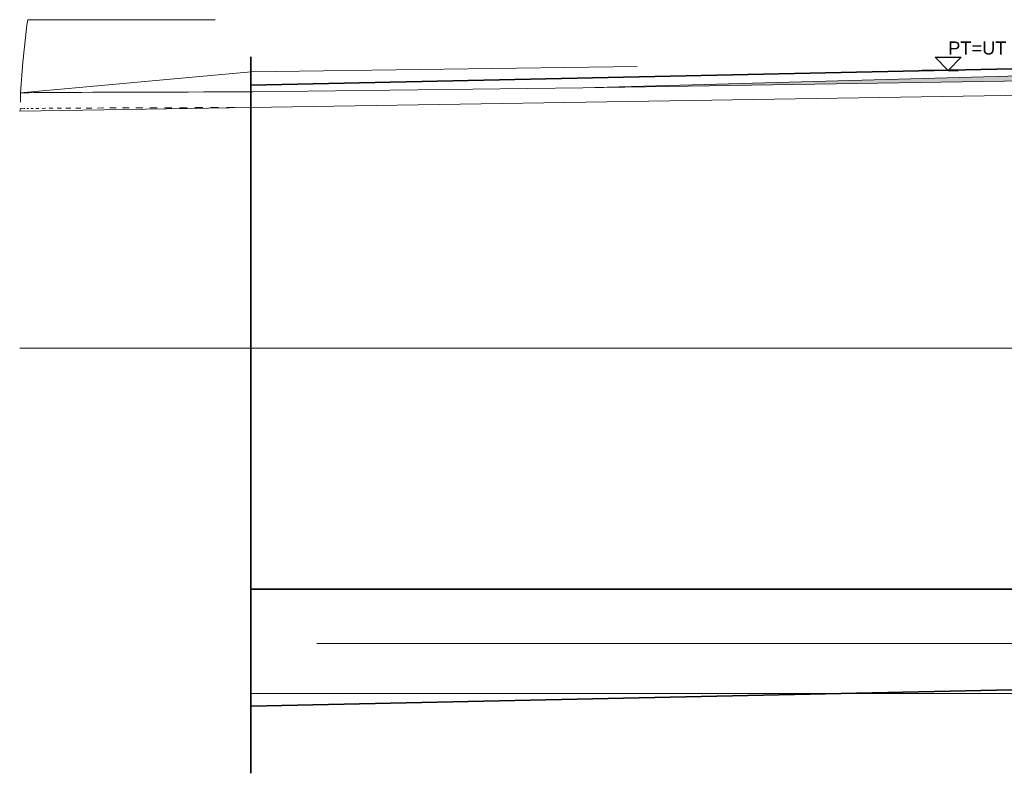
# Model space of a CAD drawing. Header units: millimetres. Extents: x 126830 to 197420, y -10585 to 21156.
# Tile 7 of 100: x 129739 to 139184, y 1167 to 8394. Entities that reach past the tile are written whole.
import ezdxf

# ---------------------------------------------------------------- set-up
doc = ezdxf.new("R2010")
doc.units = ezdxf.units.MM
doc.header["$MEASUREMENT"] = 0
for name, color, linetype in [('Kóty - SP', 7, 'Continuous'), ('Nové_Kóty - SP', 7, 'Continuous'), ('Situace - terén', 7, 'Continuous'), ('TZB - VZT', 7, 'Continuous')]:
    doc.layers.add(name, color=color, linetype=linetype)
doc.styles.add('GENEROVANÝ_STYL_2', font='txt')
doc.dimstyles.new('GENEROVANÝ_STYL__11', dxfattribs={"dimtxt": 100, "dimasz": 59.375, "dimexe": 0.18, "dimexo": 40, "dimgap": 0, "dimtad": 1, "dimtih": 1, "dimtoh": 1, "dimdec": 0, "dimzin": 0, "dimdsep": 46, "dimtxsty": 'GENEROVANÝ_STYL_2', "dimblk": 'ARROWHEAD_8', "dimblk1": 'ARROWHEAD_8', "dimblk2": 'ARROWHEAD_8', "dimcen": 0.09, "dimclrd": 154, "dimclre": 154, "dimclrt": 154, "dimazin": 0, "dimtfac": 1, "dimtdec": 4, "dimtmove": 0, "dimatfit": 3, "dimfxl": 1, "dimtolj": 1, "dimtzin": 0, "dimarcsym": 0})

# ---------------------------------------------------------------- blocks, each defined once
blk = doc.blocks.new('Kóta_1_1', base_point=(138646.3, 7907.9))
at = {"layer": 'Nové_Kóty - SP', "color": 1, "linetype": 'Continuous', "lineweight": 25}
for p, q in [((138646.3, 7907.9), (138521.3, 8032.9)), ((138521.3, 8032.9), (138771.3, 8032.9)), ((138771.3, 8032.9), (138646.3, 7907.9)), ((138646.3, 7907.9), (138396.3, 7907.9)), ((138646.3, 7907.9), (138740.1, 7907.9))]:
    blk.add_line(p, q, dxfattribs=at)
at = {"layer": 'Nové_Kóty - SP', "color": 1, "lineweight": 25, "insert": (138646.3, 8057.9), "char_height": 125, "attachment_point": 7, "style": 'GENEROVANÝ_STYL_2'}
blk.add_mtext('\\A1;{\\pql;\\fArial|b0|i0|c0|p38;PT=UT}', dxfattribs=at)
blk = doc.blocks.new('*D92')
at = {"layer": 'Kóty - SP', "color": 154, "linetype": 'Continuous', "lineweight": 13}
for p, q in [((143167.5, 3257.1), (143132.8, 3229.6)), ((143167.5, 3257.1), (143194.9, 3222.4)), ((143147.7, 2932.8), (143116.7, 2964.2)), ((143147.7, 2932.8), (143179.2, 2963.9))]:
    blk.add_line(p, q, dxfattribs=at)
blk.add_arc((145821.3, 2932.8), 2673.6, 173.03375, 180, dxfattribs=at)
at = {"layer": 'Kóty - SP', "color": 154, "lineweight": 13, "insert": (142731.9, 3051.3), "char_height": 100, "attachment_point": 7, "style": 'GENEROVANÝ_STYL_2'}
blk.add_mtext('\\A1;{\\pql;\\fArial|b0|i0|c0|p38;6,97°}', dxfattribs=at)
blk = doc.blocks.new('ARROWHEAD_8')
at = {"color": 0, "linetype": 'Continuous', "lineweight": 0}
blk.add_line((0, 0), (-1, 0), dxfattribs=at)
at = {"color": 0, "linetype": 'Continuous', "lineweight": 0, "flags": 128}
blk.add_lwpolyline([(-0.525, 0.525), (0, 0), (-0.525, -0.525)], dxfattribs=at)

msp = doc.modelspace()

# ---------------------------------------------------------------- hatches: boundary and pattern name
at = {"layer": 'Situace - terén', "linetype": 'Continuous', "lineweight": 0}
msp.add_hatch(color=255, dxfattribs=at).paths.add_polyline_path([(143062.9, 7958.9), (135139.9, 7741.4), (147273.6, 7932), (147273.6, 8032.2), (145820.3, 8025.9), (145821.3, 7923.7), (145568.9, 7923.7), (145019.8, 7989.6), (144788.1, 7985.9), (144787.5, 7986)])

# ---------------------------------------------------------------- linework, layer by layer
at = {"layer": 'Situace - terén', "color": 7, "linetype": 'Continuous', "lineweight": 13}
for p, q in [((129806.7, 8342.3), (129769.7, 7986.6)), ((129814.2, 8376.7), (129806.7, 8342.3)), ((129818.1, 8393.6), (129814.2, 8376.7)), ((131613.7, 8393.6), (129818.1, 8393.6)), ((129769.7, 7986.6), (129747.3, 7692.2)), ((135661.5, 7945), (131959.1, 7893.6)), ((129745, 7692), (131959.1, 7893.6)), ((131959.6, 7897.1), (131959.1, 7893.6)), ((147273.6, 7793.3), (129738.6, 7517.9)), ((129745, 7692), (129750.4, 7692.3)), ((129745, 7692), (129745, 7602.8)), ((129750.4, 7692.3), (129765.9, 7692.7)), ((129765.9, 7692.7), (129791.3, 7693.1)), ((129791.3, 7693.1), (129826.5, 7693.5)), ((129826.5, 7693.5), (129871.5, 7693.9)), ((129871.5, 7693.9), (129926.1, 7694.3)), ((129926.1, 7694.3), (129989.9, 7694.8)), ((129989.9, 7694.8), (130062.8, 7695.2)), ((130062.8, 7695.2), (130144.5, 7695.7)), ((130144.5, 7695.7), (130234.7, 7696.1)), ((130234.7, 7696.1), (130332.9, 7696.6)), ((130332.9, 7696.6), (130438.8, 7697.1)), ((130438.8, 7697.1), (130551.9, 7697.5)), ((130551.9, 7697.5), (130671.8, 7698)), ((130671.8, 7698), (130798.1, 7698.4)), ((130798.1, 7698.4), (130930.2, 7698.9)), ((130930.2, 7698.9), (131067.5, 7699.3)), ((131067.5, 7699.3), (131209.6, 7699.7)), ((131209.6, 7699.7), (131355.8, 7700.2)), ((131355.8, 7700.2), (131505.6, 7700.6)), ((131505.6, 7700.6), (131658.4, 7700.9)), ((131658.4, 7700.9), (131813.5, 7701.3)), ((131813.5, 7701.3), (131976.6, 7701.7)), ((131976.6, 7701.7), (135139.9, 7741.4)), ((129738.6, 7517.9), (129747, 7540.9)), ((129747.3, 7540.9), (129748.9, 7541.1)), ((129750, 7541.1), (129748.9, 7541.1)), ((129762.8, 7541.5), (129756.9, 7541.3)), ((129764.7, 7541.5), (129762.8, 7541.5)), ((129786.7, 7541.9), (129776.6, 7541.8)), ((129789.3, 7542), (129786.7, 7541.9)), ((129820.4, 7542.4), (129806.2, 7542.2)), ((129823.8, 7542.4), (129820.4, 7542.4)), ((129863.9, 7542.8), (129845.5, 7542.7)), ((129868, 7542.9), (129863.9, 7542.8)), ((129917, 7543.3), (129894.6, 7543.1)), ((129921.8, 7543.4), (129917, 7543.3)), ((129979.4, 7543.8), (129953, 7543.6)), ((129985, 7543.8), (129979.4, 7543.8)), ((130050.9, 7544.3), (130020.7, 7544.1)), ((130057.2, 7544.3), (130050.9, 7544.3)), ((130131.3, 7544.8), (130097.3, 7544.6)), ((130138.2, 7544.9), (130131.3, 7544.8)), ((130220.1, 7545.3), (130182.6, 7545.1)), ((130227.7, 7545.4), (130220.1, 7545.3)), ((130317.1, 7545.8), (130276.1, 7545.6)), ((130325.2, 7545.9), (130317.1, 7545.8)), ((130421.8, 7546.4), (130377.6, 7546.1)), ((130430.5, 7546.4), (130421.8, 7546.4)), ((130533.9, 7546.9), (130486.6, 7546.7)), ((130543.1, 7546.9), (130533.9, 7546.9)), ((130652.8, 7547.4), (130602.6, 7547.2)), ((130662.5, 7547.4), (130652.8, 7547.4)), ((130778.1, 7547.9), (130725.2, 7547.7)), ((130788.3, 7547.9), (130778.1, 7547.9)), ((130909.3, 7548.4), (130853.9, 7548.2)), ((130919.9, 7548.4), (130909.3, 7548.4)), ((131045.9, 7548.9), (130988.2, 7548.7)), ((131056.9, 7548.9), (131045.9, 7548.9)), ((131187.3, 7549.4), (131127.5, 7549.2)), ((131198.6, 7549.4), (131187.3, 7549.4)), ((131332.9, 7549.9), (131271.4, 7549.7)), ((131344.5, 7549.9), (131332.9, 7549.9)), ((131482.2, 7550.3), (131419.1, 7550.1)), ((131494, 7550.4), (131482.2, 7550.3)), ((131634.5, 7550.8), (131570.1, 7550.6)), ((131646.5, 7550.8), (131634.5, 7550.8)), ((131789.3, 7551.2), (131723.9, 7551)), ((131799.1, 7551.2), (131789.3, 7551.2)), ((129738.6, 5243.6), (147273.6, 5243.6))]:
    msp.add_line(p, q, dxfattribs=at)
at = {"layer": 'Situace - terén', "color": 8, "linetype": 'Continuous', "lineweight": 13, "flags": 128}
msp.add_lwpolyline([(143062.9, 7958.9), (135139.9, 7741.4), (147273.6, 7932), (147273.6, 8032.2), (145820.3, 8025.9), (145821.3, 7923.7), (145568.9, 7923.7), (145019.8, 7989.6), (144788.1, 7985.9), (144787.5, 7986)], close=True, dxfattribs=at)
at = {"layer": 'TZB - VZT', "color": 142, "linetype": 'Continuous', "lineweight": 35, "true_color": 0x0080c0}
msp.add_line((131957.3, 7764.6), (146329, 8074.5), dxfattribs=at)
at = {"layer": 'TZB - VZT', "color": 7, "linetype": 'Continuous', "lineweight": 35}
for p, q in [((131957.3, 8038), (131957.3, 1166.7)), ((131954.1, 2932.8), (145821.3, 2932.8)), ((131957.3, 1810.4), (149577.4, 2190.4))]:
    msp.add_line(p, q, dxfattribs=at)
at = {"layer": 'TZB - VZT', "color": 151, "linetype": 'Continuous', "lineweight": 20, "true_color": 0x80c2ff}
msp.add_line((144905, 2410.4), (132588.9, 2410.4), dxfattribs=at)
at = {"layer": 'TZB - VZT', "color": 21, "linetype": 'Continuous', "lineweight": 20, "true_color": 0xff9955}
msp.add_line((131957.3, 1930.4), (149577.4, 1930.4), dxfattribs=at)

# ---------------------------------------------------------------- block references
at = {"layer": 'Nové_Kóty - SP', "color": 1, "linetype": 'Continuous', "lineweight": 25}
msp.add_blockref('Kóta_1_1', (138646.3, 7907.9), dxfattribs=at)

# ---------------------------------------------------------------- dimensions: what is measured, and where the dimension line sits
at = {"layer": 'Kóty - SP', "color": 154, "linetype": 'Continuous', "lineweight": 13}
dim = msp.add_angular_dim_3p(base=(143152.7, 3095.2), center=(145821.3, 2932.8), p1=(142829.1, 3298.4), p2=(131954.1, 2932.8), dimstyle='GENEROVANÝ_STYL__11', dxfattribs=at)
dim.commit()
dim.dimension.update_dxf_attribs({"geometry": '*D92', "text_midpoint": (142888.6, 3101.3), "dimtype": 165})

doc.saveas('drawing.dxf')
